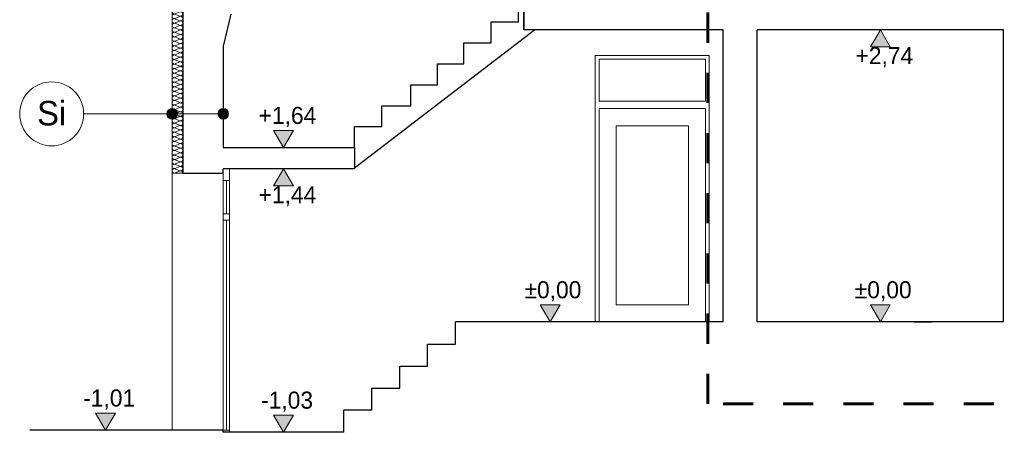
# Model space of a CAD drawing. Extents: x -623047 to -199286, y -27077 to 168279.
# Tile 30 of 194: x -566629 to -557392, y -13365 to -9495. Entities that reach past the tile are written whole.
import ezdxf

# ---------------------------------------------------------------- set-up
doc = ezdxf.new("R2010")
doc.units = 0
doc.header["$MEASUREMENT"] = 0
doc.linetypes.add('Dashed', pattern=[564.444447, 282.222223, -282.222223])
for name, color, linetype in [('Arch opisy', 7, 'Continuous'), ('Inwent Izolacje', 7, 'Continuous'), ('INWENT WYMIARY', 7, 'Continuous')]:
    doc.layers.add(name, color=color, linetype=linetype)
for name, color, linetype, lineweight in [('Arch opisy_Nr_Pióra__1', 7, 'Continuous', 25), ('Arch opisy_Nr_Pióra__21', 7, 'Continuous', 9), ('INWENT KONST. DREWNIANA_Nr_Pióra__1', 7, 'Continuous', 25), ('INWENT TEREN_Nr_Pióra__1', 7, 'Continuous', 25), ('INWENT WYMIARY_Nr_Pióra__21', 7, 'Continuous', 9), ('INWENT. DRZWI_Nr_Pióra__5', 7, 'Continuous', 13), ('INWENT.ŚCIANY_Nr_Pióra__1', 7, 'Continuous', 25), ('INWENT.ŚCIANY_Nr_Pióra__20', 1, 'Continuous', 60), ('INWENT.ŚCIANY_Nr_Pióra__21', 7, 'Continuous', 9)]:
    doc.layers.add(name, color=color, linetype=linetype, lineweight=lineweight)
doc.layers.add('Inwent Izolacje_Nr_Pióra__2', color=7, linetype='Continuous', lineweight=13, true_color=0x7f7f7f)
doc.layers.add('INWENT.ŚCIANY_Nr_Pióra__3', color=7, linetype='Continuous', lineweight=13, true_color=0xff6600)
doc.styles.add('GENERATED_STYLE_2', font='txt')
doc.styles.add('GENERATED_STYLE_5', font='txt')

# ---------------------------------------------------------------- blocks, each defined once
blk = doc.blocks.new('Izolacja cieplna 14_180', base_point=(-565099.4, -9399.6))
at = {"layer": 'Inwent Izolacje_Nr_Pióra__2', "linetype": 'Continuous'}
for p, q in [((-565169.6, -9401.4), (-565129.2, -9419.1)), ((-565129.2, -9422.7), (-565169.6, -9440.5)), ((-565169.6, -9444), (-565129.2, -9461.8)), ((-565129.2, -9465.4), (-565169.6, -9483.1)), ((-565169.6, -9486.7), (-565129.2, -9504.4)), ((-565129.2, -9508), (-565169.6, -9525.7)), ((-565169.6, -9529.3), (-565129.2, -9547.1)), ((-565129.2, -9550.6), (-565169.6, -9568.4)), ((-565169.6, -9572), (-565129.2, -9589.7)), ((-565129.2, -9593.3), (-565169.6, -9611)), ((-565169.6, -9614.6), (-565129.2, -9632.3)), ((-565129.2, -9635.9), (-565169.6, -9653.7)), ((-565169.6, -9657.2), (-565129.2, -9675)), ((-565129.2, -9678.6), (-565169.6, -9696.3)), ((-565169.6, -9699.9), (-565129.2, -9717.6)), ((-565129.2, -9721.2), (-565169.6, -9738.9)), ((-565169.6, -9742.5), (-565129.2, -9760.3)), ((-565129.2, -9763.8), (-565169.6, -9781.6)), ((-565169.6, -9785.2), (-565129.2, -9802.9)), ((-565129.2, -9806.5), (-565169.6, -9824.2)), ((-565169.6, -9827.8), (-565129.2, -9845.5)), ((-565129.2, -9849.1), (-565169.6, -9866.9)), ((-565169.6, -9870.4), (-565129.2, -9888.2)), ((-565129.2, -9891.8), (-565169.6, -9909.5)), ((-565169.6, -9913.1), (-565129.2, -9930.8)), ((-565129.2, -9934.4), (-565169.6, -9952.1)), ((-565169.6, -9955.7), (-565129.2, -9973.4)), ((-565129.2, -9977), (-565169.6, -9994.8)), ((-565169.6, -9998.4), (-565129.2, -10016.1)), ((-565129.2, -10019.7), (-565169.6, -10037.4)), ((-565169.6, -10041), (-565129.2, -10058.7)), ((-565129.2, -10062.3), (-565169.6, -10080)), ((-565169.6, -10083.6), (-565129.2, -10101.4)), ((-565129.2, -10104.9), (-565169.6, -10122.7)), ((-565169.6, -10126.3), (-565129.2, -10144)), ((-565129.2, -10147.6), (-565169.6, -10165.3)), ((-565169.6, -10168.9), (-565129.2, -10186.6)), ((-565129.2, -10190.2), (-565169.6, -10208)), ((-565169.6, -10211.5), (-565129.2, -10229.3)), ((-565129.2, -10232.9), (-565169.6, -10250.6)), ((-565169.6, -10254.2), (-565129.2, -10271.9)), ((-565129.2, -10275.5), (-565169.6, -10293.2)), ((-565169.6, -10296.8), (-565129.2, -10314.6)), ((-565129.2, -10318.1), (-565169.6, -10335.9)), ((-565169.6, -10339.5), (-565129.2, -10357.2)), ((-565129.2, -10360.8), (-565169.6, -10378.5)), ((-565169.6, -10382.1), (-565129.2, -10399.8)), ((-565129.2, -10403.4), (-565169.6, -10421.2)), ((-565169.6, -10424.7), (-565129.2, -10442.5)), ((-565129.2, -10446.1), (-565169.6, -10463.8)), ((-565169.6, -10467.4), (-565129.2, -10485.1)), ((-565129.2, -10488.7), (-565169.6, -10506.4)), ((-565169.6, -10510), (-565129.2, -10527.8)), ((-565129.2, -10531.3), (-565169.6, -10549.1)), ((-565169.6, -10552.7), (-565129.2, -10570.4)), ((-565129.2, -10574), (-565169.6, -10591.7)), ((-565169.6, -10595.3), (-565129.2, -10613)), ((-565129.2, -10616.6), (-565169.6, -10634.4)), ((-565169.6, -10637.9), (-565129.2, -10655.7)), ((-565129.2, -10659.3), (-565169.6, -10677)), ((-565169.6, -10680.6), (-565129.2, -10698.3)), ((-565129.2, -10701.9), (-565169.6, -10719.6)), ((-565169.6, -10723.2), (-565129.2, -10740.9)), ((-565129.2, -10744.5), (-565169.6, -10762.3)), ((-565169.6, -10765.9), (-565129.2, -10783.6)), ((-565129.2, -10787.2), (-565169.6, -10804.9)), ((-565169.6, -10808.5), (-565129.2, -10826.2)), ((-565129.2, -10829.8), (-565169.6, -10847.5)), ((-565169.6, -10851.1), (-565129.2, -10868.9)), ((-565129.2, -10872.4), (-565169.6, -10890.2)), ((-565169.6, -10893.8), (-565129.2, -10911.5)), ((-565129.2, -10915.1), (-565169.6, -10932.8))]:
    blk.add_line(p, q, dxfattribs=at)
for centre, start_param, end_param in [((-565178.2, -9420.9), 2.728799, 6.695979), ((-565120.7, -9399.6), 5.870392, 7.853982), ((-565120.7, -9442.3), 5.870392, 9.837571), ((-565178.2, -9463.6), 2.728799, 6.695979), ((-565178.2, -9506.2), 2.728799, 6.695979), ((-565120.7, -9484.9), 5.870392, 9.837571), ((-565120.7, -9527.5), 5.870392, 9.837571), ((-565178.2, -9548.9), 2.728799, 6.695979), ((-565178.2, -9591.5), 2.728799, 6.695979), ((-565120.7, -9570.2), 5.870392, 9.837571), ((-565120.7, -9612.8), 5.870392, 9.837571), ((-565178.2, -9634.1), 2.728799, 6.695979), ((-565178.2, -9676.8), 2.728799, 6.695979), ((-565178.2, -9719.4), 2.728799, 6.695979), ((-565120.7, -9655.4), 5.870392, 9.837571), ((-565120.7, -9698.1), 5.870392, 9.837571), ((-565178.2, -9762), 2.728799, 6.695979), ((-565178.2, -9804.7), 2.728799, 6.695979), ((-565120.7, -9740.7), 5.870392, 9.837571), ((-565120.7, -9783.4), 5.870392, 9.837571), ((-565178.2, -9847.3), 2.728799, 6.695979), ((-565178.2, -9890), 2.728799, 6.695979), ((-565120.7, -9826), 5.870392, 9.837571), ((-565120.7, -9868.6), 5.870392, 9.837571), ((-565178.2, -9932.6), 2.728799, 6.695979), ((-565178.2, -9975.2), 2.728799, 6.695979), ((-565120.7, -9911.3), 5.870392, 9.837571), ((-565120.7, -9953.9), 5.870392, 9.837571), ((-565120.7, -9996.6), 5.870392, 9.837571), ((-565178.2, -10017.9), 2.728799, 6.695979), ((-565178.2, -10060.5), 2.728799, 6.695979), ((-565120.7, -10039.2), 5.870392, 9.837571), ((-565120.7, -10081.8), 5.870392, 9.837571), ((-565178.2, -10103.2), 2.728799, 6.695979), ((-565178.2, -10145.8), 2.728799, 6.695979), ((-565120.7, -10124.5), 5.870392, 9.837571), ((-565120.7, -10167.1), 5.870392, 9.837571), ((-565178.2, -10188.4), 2.728799, 6.695979), ((-565178.2, -10231.1), 2.728799, 6.695979), ((-565178.2, -10273.7), 2.728799, 6.695979), ((-565120.7, -10209.8), 5.870392, 9.837571), ((-565120.7, -10252.4), 5.870392, 9.837571), ((-565178.2, -10316.4), 2.728799, 6.695979), ((-565178.2, -10359), 2.728799, 6.695979), ((-565120.7, -10295), 5.870392, 9.837571), ((-565120.7, -10337.7), 5.870392, 9.837571), ((-565178.2, -10401.6), 2.728799, 6.695979), ((-565178.2, -10444.3), 2.728799, 6.695979), ((-565120.7, -10380.3), 5.870392, 9.837571), ((-565120.7, -10422.9), 5.870392, 9.837571), ((-565178.2, -10486.9), 2.728799, 6.695979), ((-565178.2, -10529.5), 2.728799, 6.695979), ((-565120.7, -10465.6), 5.870392, 9.837571), ((-565120.7, -10508.2), 5.870392, 9.837571), ((-565120.7, -10550.9), 5.870392, 9.837571), ((-565178.2, -10572.2), 2.728799, 6.695979), ((-565178.2, -10614.8), 2.728799, 6.695979), ((-565120.7, -10593.5), 5.870392, 9.837571), ((-565120.7, -10636.1), 5.870392, 9.837571), ((-565178.2, -10657.5), 2.728799, 6.695979), ((-565178.2, -10700.1), 2.728799, 6.695979), ((-565120.7, -10678.8), 5.870392, 9.837571), ((-565120.7, -10721.4), 5.870392, 9.837571), ((-565178.2, -10742.7), 2.728799, 6.695979), ((-565178.2, -10785.4), 2.728799, 6.695979), ((-565178.2, -10828), 2.728799, 6.695979), ((-565120.7, -10764.1), 5.870392, 9.837571), ((-565120.7, -10806.7), 5.870392, 9.837571), ((-565178.2, -10870.7), 2.728799, 6.695979), ((-565178.2, -10913.3), 2.728799, 6.695979), ((-565120.7, -10849.3), 5.870392, 9.837571), ((-565120.7, -10892), 5.870392, 9.837571), ((-565120.7, -10934.6), 1.570796, 3.554385)]:
    blk.add_ellipse(centre, major_axis=(0, -21.3), ratio=0.997578, start_param=start_param, end_param=end_param, dxfattribs=at)
blk = doc.blocks.new('Wymiary_98', base_point=(-565823.7, -13344.6))
at = {"layer": 'INWENT WYMIARY_Nr_Pióra__21', "linetype": 'Continuous'}
blk.add_hatch(color=256, dxfattribs=at).paths.add_polyline_path([(-565823.7, -13344.6), (-565916.5, -13184.6), (-565730.9, -13184.6)], flags=0)
for p, q in [((-565823.7, -13344.6), (-565916.5, -13184.6)), ((-565916.5, -13184.6), (-565730.9, -13184.6)), ((-565730.9, -13184.6), (-565823.7, -13344.6)), ((-565823.7, -13344.6), (-565943.7, -13344.6)), ((-565823.7, -13344.6), (-565703.7, -13344.6))]:
    blk.add_line(p, q, dxfattribs=at)
at = {"layer": 'INWENT WYMIARY_Nr_Pióra__21', "insert": (-566033.8, -13152.6), "char_height": 160, "attachment_point": 7, "style": 'GENERATED_STYLE_2'}
blk.add_mtext('{-1,01}', dxfattribs=at)
blk = doc.blocks.new('Wymiary_99', base_point=(-564154.4, -13364.6))
at = {"layer": 'INWENT WYMIARY_Nr_Pióra__21', "linetype": 'Continuous'}
blk.add_hatch(color=256, dxfattribs=at).paths.add_polyline_path([(-564154.4, -13364.6), (-564247.2, -13204.6), (-564061.6, -13204.6)], flags=0)
for p, q in [((-564154.4, -13364.6), (-564247.2, -13204.6)), ((-564247.2, -13204.6), (-564061.6, -13204.6)), ((-564061.6, -13204.6), (-564154.4, -13364.6)), ((-564154.4, -13364.6), (-564274.4, -13364.6)), ((-564154.4, -13364.6), (-564034.4, -13364.6))]:
    blk.add_line(p, q, dxfattribs=at)
at = {"layer": 'INWENT WYMIARY_Nr_Pióra__21', "insert": (-564364.5, -13172.6), "char_height": 160, "attachment_point": 7, "style": 'GENERATED_STYLE_2'}
blk.add_mtext('{-1,03}', dxfattribs=at)
blk = doc.blocks.new('Wymiary_100', base_point=(-561652.6, -12329.6))
at = {"layer": 'INWENT WYMIARY_Nr_Pióra__21', "linetype": 'Continuous'}
blk.add_hatch(color=256, dxfattribs=at).paths.add_polyline_path([(-561652.6, -12329.6), (-561745.4, -12169.6), (-561559.8, -12169.6)], flags=0)
for p, q in [((-561652.6, -12329.6), (-561745.4, -12169.6)), ((-561745.4, -12169.6), (-561559.8, -12169.6)), ((-561559.8, -12169.6), (-561652.6, -12329.6)), ((-561652.6, -12329.6), (-561772.6, -12329.6)), ((-561652.6, -12329.6), (-561532.6, -12329.6))]:
    blk.add_line(p, q, dxfattribs=at)
at = {"layer": 'INWENT WYMIARY_Nr_Pióra__21', "insert": (-561893.6, -12137.6), "char_height": 160, "attachment_point": 7, "style": 'GENERATED_STYLE_2'}
blk.add_mtext('{±0,00}', dxfattribs=at)
blk = doc.blocks.new('Wymiary_101', base_point=(-558554.4, -12329.6))
at = {"layer": 'INWENT WYMIARY_Nr_Pióra__21', "linetype": 'Continuous'}
blk.add_hatch(color=256, dxfattribs=at).paths.add_polyline_path([(-558554.4, -12329.6), (-558647.2, -12169.6), (-558461.6, -12169.6)], flags=0)
for p, q in [((-558554.4, -12329.6), (-558647.2, -12169.6)), ((-558647.2, -12169.6), (-558461.6, -12169.6)), ((-558461.6, -12169.6), (-558554.4, -12329.6)), ((-558554.4, -12329.6), (-558674.4, -12329.6)), ((-558554.4, -12329.6), (-558434.4, -12329.6))]:
    blk.add_line(p, q, dxfattribs=at)
at = {"layer": 'INWENT WYMIARY_Nr_Pióra__21', "insert": (-558795.4, -12137.6), "char_height": 160, "attachment_point": 7, "style": 'GENERATED_STYLE_2'}
blk.add_mtext('{±0,00}', dxfattribs=at)
blk = doc.blocks.new('Wymiary_104', base_point=(-558554.4, -9589.6))
at = {"layer": 'INWENT WYMIARY_Nr_Pióra__21', "linetype": 'Continuous'}
blk.add_hatch(color=256, dxfattribs=at).paths.add_polyline_path([(-558554.4, -9589.6), (-558647.2, -9749.6), (-558461.6, -9749.6)], flags=0)
for p, q in [((-558554.4, -9589.6), (-558674.4, -9589.6)), ((-558554.4, -9589.6), (-558647.2, -9749.6)), ((-558554.4, -9589.6), (-558434.4, -9589.6)), ((-558461.6, -9749.6), (-558554.4, -9589.6)), ((-558647.2, -9749.6), (-558461.6, -9749.6))]:
    blk.add_line(p, q, dxfattribs=at)
at = {"layer": 'INWENT WYMIARY_Nr_Pióra__21', "insert": (-558787.8, -9941.6), "char_height": 160, "attachment_point": 7, "style": 'GENERATED_STYLE_2'}
blk.add_mtext('{+2,74}', dxfattribs=at)
blk = doc.blocks.new('Wymiary_116', base_point=(-564154.4, -10694.6))
at = {"layer": 'INWENT WYMIARY_Nr_Pióra__21', "linetype": 'Continuous'}
blk.add_hatch(color=256, dxfattribs=at).paths.add_polyline_path([(-564154.4, -10694.6), (-564247.2, -10534.6), (-564061.6, -10534.6)], flags=0)
for p, q in [((-564154.4, -10694.6), (-564247.2, -10534.6)), ((-564247.2, -10534.6), (-564061.6, -10534.6)), ((-564061.6, -10534.6), (-564154.4, -10694.6)), ((-564154.4, -10694.6), (-564274.4, -10694.6)), ((-564154.4, -10694.6), (-564034.4, -10694.6))]:
    blk.add_line(p, q, dxfattribs=at)
at = {"layer": 'INWENT WYMIARY_Nr_Pióra__21', "insert": (-564387.8, -10502.6), "char_height": 160, "attachment_point": 7, "style": 'GENERATED_STYLE_2'}
blk.add_mtext('{+1,64}', dxfattribs=at)
blk = doc.blocks.new('Wymiary_118', base_point=(-564154.4, -10894.6))
at = {"layer": 'INWENT WYMIARY_Nr_Pióra__21', "linetype": 'Continuous'}
blk.add_hatch(color=256, dxfattribs=at).paths.add_polyline_path([(-564154.4, -10894.6), (-564247.2, -11054.6), (-564061.6, -11054.6)], flags=0)
for p, q in [((-564154.4, -10894.6), (-564274.4, -10894.6)), ((-564154.4, -10894.6), (-564247.2, -11054.6)), ((-564154.4, -10894.6), (-564034.4, -10894.6)), ((-564061.6, -11054.6), (-564154.4, -10894.6)), ((-564247.2, -11054.6), (-564061.6, -11054.6))]:
    blk.add_line(p, q, dxfattribs=at)
at = {"layer": 'INWENT WYMIARY_Nr_Pióra__21', "insert": (-564387.8, -11246.6), "char_height": 160, "attachment_point": 7, "style": 'GENERATED_STYLE_2'}
blk.add_mtext('{+1,44}', dxfattribs=at)
blk = doc.blocks.new('Linia_141', base_point=(-564719.4, -10378.3))
at = {"layer": 'Arch opisy_Nr_Pióra__21', "linetype": 'Continuous'}
for points in [[(-565149.4, -10378.3), (-565153.2, -10359.1), (-565164.1, -10342.9), (-565180.3, -10332.1), (-565199.4, -10328.3), (-565218.6, -10332.1), (-565234.8, -10342.9), (-565245.6, -10359.1), (-565249.4, -10378.3), (-565245.6, -10397.4), (-565234.8, -10413.6), (-565218.6, -10424.5), (-565199.4, -10428.3), (-565180.3, -10424.5), (-565164.1, -10413.6), (-565153.2, -10397.4)], [(-564669.4, -10378.3), (-564673.2, -10359.1), (-564684.1, -10342.9), (-564700.3, -10332.1), (-564719.4, -10328.3), (-564738.6, -10332.1), (-564754.8, -10342.9), (-564765.6, -10359.1), (-564769.4, -10378.3), (-564765.6, -10397.4), (-564754.8, -10413.6), (-564738.6, -10424.5), (-564719.4, -10428.3), (-564700.3, -10424.5), (-564684.1, -10413.6), (-564673.2, -10397.4)]]:
    blk.add_hatch(color=256, dxfattribs=at).paths.add_polyline_path(points, flags=0)
blk.add_line((-564769.4, -10378.3), (-565149.4, -10378.3), dxfattribs=at)
for centre in [(-565199.4, -10378.3), (-564719.4, -10378.3)]:
    blk.add_circle(centre, 50, dxfattribs=at)
blk = doc.blocks.new('Linia_142', base_point=(-565199.4, -10378.3))
at = {"layer": 'Arch opisy_Nr_Pióra__21', "linetype": 'Continuous'}
blk.add_line((-565199.4, -10378.3), (-566029.2, -10378.3), dxfattribs=at)
blk.add_circle((-566329.2, -10378.3), 300, dxfattribs=at)

msp = doc.modelspace()

# ---------------------------------------------------------------- linework, layer by layer
at = {"layer": 'INWENT KONST. DREWNIANA_Nr_Pióra__1', "linetype": 'Continuous'}
for p, q in [((-561949.4, -9516), (-561949.4, -9319.6)), ((-561899.4, -9359.6), (-561899.4, -9589.6)), ((-561899.4, -9589.6), (-561899.4, -9359.6)), ((-563489.4, -10883.5), (-561798.7, -9589.6)), ((-562206.1, -9712.5), (-562206.1, -9516)), ((-562206.1, -9516), (-561949.4, -9516)), ((-560029.4, -9589.6), (-561899.4, -9589.6)), ((-557399.4, -9589.6), (-559709.4, -9589.6)), ((-562462.8, -9908.9), (-562462.8, -9712.5)), ((-562462.8, -9712.5), (-562206.1, -9712.5)), ((-562711.1, -10105.3), (-562711.1, -9908.9)), ((-562711.1, -9908.9), (-562462.8, -9908.9)), ((-562959.4, -10301.8), (-562959.4, -10105.3)), ((-562959.4, -10105.3), (-562711.1, -10105.3)), ((-563232.8, -10498.2), (-563232.8, -10301.8)), ((-563232.8, -10301.8), (-562959.4, -10301.8)), ((-563489.4, -10694.6), (-563489.4, -10498.2)), ((-563489.4, -10498.2), (-563232.8, -10498.2)), ((-564719.4, -10694.6), (-563489.4, -10694.6)), ((-563489.4, -10694.6), (-563489.4, -10894.6)), ((-563489.4, -10894.6), (-564719.4, -10894.6)), ((-560029.4, -12329.6), (-562539.4, -12329.6)), ((-562539.4, -12536.6), (-562539.4, -12329.6)), ((-557399.4, -12329.6), (-559709.4, -12329.6)), ((-562801.9, -12743.6), (-562801.9, -12536.6)), ((-562801.9, -12536.6), (-562539.4, -12536.6)), ((-563064.4, -12950.6), (-563064.4, -12743.6)), ((-563064.4, -12743.6), (-562801.9, -12743.6)), ((-563326.9, -13157.6), (-563326.9, -12950.6)), ((-563326.9, -12950.6), (-563064.4, -12950.6)), ((-563589.4, -13364.6), (-563589.4, -13157.6)), ((-563326.9, -13157.6), (-563589.4, -13157.6)), ((-564719.4, -13364.6), (-564719.4, -13344.6)), ((-563589.4, -13364.6), (-564719.4, -13364.6))]:
    msp.add_line(p, q, dxfattribs=at)
at = {"layer": 'INWENT TEREN_Nr_Pióra__1', "linetype": 'Continuous'}
msp.add_line((-564719.4, -13344.6), (-566533, -13344.6), dxfattribs=at)
at = {"layer": 'INWENT. DRZWI_Nr_Pióra__5', "linetype": 'Continuous'}
for p, q in [((-564719.4, -10894.6), (-564719.4, -13364.6)), ((-564659.4, -10894.6), (-564719.4, -10894.6)), ((-564659.4, -13364.6), (-564659.4, -10894.6)), ((-564659.4, -11004.6), (-564719.4, -11004.6)), ((-564689.4, -11004.6), (-564689.4, -11314.6)), ((-564659.4, -11314.6), (-564719.4, -11314.6)), ((-564659.4, -11374.6), (-564719.4, -11374.6)), ((-564689.4, -11374.6), (-564689.4, -13344.6)), ((-564719.4, -13344.6), (-564659.4, -13344.6)), ((-564719.4, -13364.6), (-564659.4, -13364.6))]:
    msp.add_line(p, q, dxfattribs=at)
at = {"layer": 'INWENT.ŚCIANY_Nr_Pióra__1', "linetype": 'Continuous'}
for p, q in [((-565099.4, -9399.6), (-565099.4, -10934.6)), ((-564649.4, -9444.6), (-564719.4, -9744.6)), ((-560029.4, -12329.6), (-560029.4, -9589.6)), ((-559709.4, -12329.6), (-559709.4, -9589.6)), ((-557399.4, -12329.6), (-557399.4, -9589.6)), ((-564719.4, -9744.6), (-564719.4, -10694.6)), ((-564719.4, -10934.6), (-564719.4, -10894.6)), ((-565099.4, -10934.6), (-564719.4, -10934.6)), ((-558239.6, -12329.6), (-558069.6, -12329.6))]:
    msp.add_line(p, q, dxfattribs=at)
at = {"layer": 'INWENT.ŚCIANY_Nr_Pióra__20', "linetype": 'Dashed'}
for p, q in [((-560173.9, -13098.1), (-560173.9, -9064.3)), ((-552974.8, -13098.1), (-560173.9, -13098.1))]:
    msp.add_line(p, q, dxfattribs=at)
at = {"layer": 'INWENT.ŚCIANY_Nr_Pióra__21', "linetype": 'Continuous'}
for p, q in [((-561229.4, -12329.6), (-561229.4, -9829.6)), ((-561229.4, -9829.6), (-560159.4, -9829.6)), ((-561194.4, -9864.6), (-560194.4, -9864.6)), ((-561194.4, -10259.6), (-561194.4, -9864.6)), ((-560194.4, -9864.6), (-560194.4, -10259.6)), ((-560159.4, -9829.6), (-560159.4, -12329.6)), ((-561194.4, -10259.6), (-560194.4, -10259.6)), ((-561194.4, -12329.6), (-561194.4, -10329.6)), ((-561194.4, -10329.6), (-560194.4, -10329.6)), ((-560194.4, -10329.6), (-560194.4, -12329.6)), ((-561034.4, -12169.6), (-561034.4, -10489.6)), ((-561034.4, -10489.6), (-560354.4, -10489.6)), ((-560354.4, -10489.6), (-560354.4, -12169.6)), ((-565199.4, -10934.6), (-565199.4, -13344.6)), ((-561034.4, -12169.6), (-560354.4, -12169.6)), ((-561194.4, -12329.6), (-560194.4, -12329.6))]:
    msp.add_line(p, q, dxfattribs=at)
at = {"layer": 'INWENT.ŚCIANY_Nr_Pióra__3', "linetype": 'Continuous'}
for p in [(-565199.4, -9399.6), (-565099.4, -10934.6)]:
    msp.add_line(p, (-565199.4, -10934.6), dxfattribs=at)

# ---------------------------------------------------------------- block references
at = {"layer": 'Arch opisy', "linetype": 'Continuous'}
for name, p in [('Linia_142', (-565199.4, -10378.3)), ('Linia_141', (-564719.4, -10378.3))]:
    msp.add_blockref(name, p, dxfattribs=at)
at = {"layer": 'Inwent Izolacje', "color": 104, "linetype": 'Continuous', "lineweight": 13, "true_color": 0x029e21}
msp.add_blockref('Izolacja cieplna 14_180', (-565099.4, -9399.6), dxfattribs=at)
at = {"layer": 'INWENT WYMIARY', "linetype": 'Continuous'}
for name, p in [('Wymiary_104', (-558554.4, -9589.6)), ('Wymiary_116', (-564154.4, -10694.6)), ('Wymiary_118', (-564154.4, -10894.6)), ('Wymiary_100', (-561652.6, -12329.6)), ('Wymiary_101', (-558554.4, -12329.6)), ('Wymiary_98', (-565823.7, -13344.6)), ('Wymiary_99', (-564154.4, -13364.6))]:
    msp.add_blockref(name, p, dxfattribs=at)

# ---------------------------------------------------------------- texts
at = {"layer": 'Arch opisy_Nr_Pióra__1', "linetype": 'Continuous', "insert": (-566329.2, -10256.9), "char_height": 230, "attachment_point": 2, "style": 'GENERATED_STYLE_5'}
msp.add_mtext('{Si}', dxfattribs=at)

doc.saveas('drawing.dxf')
